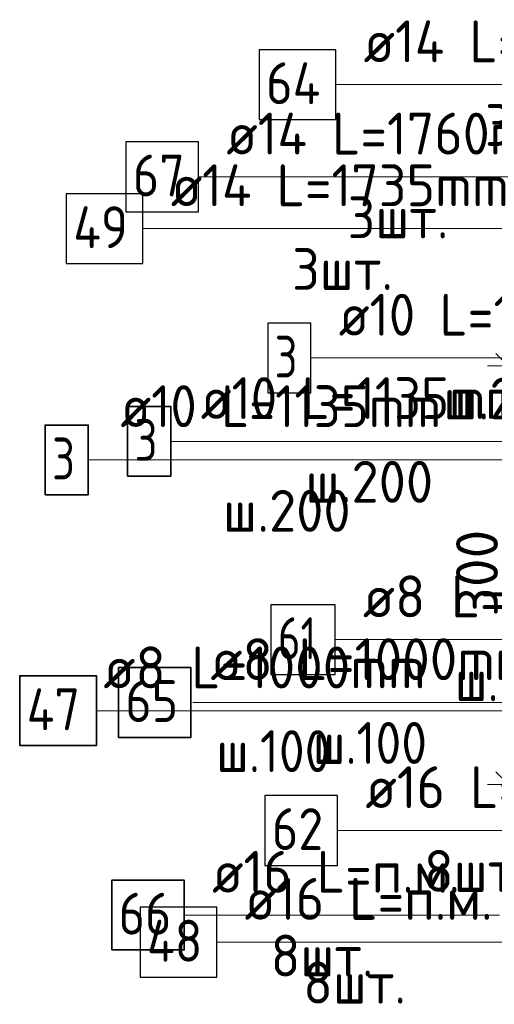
# Model space of a CAD drawing. Header units: metres. Extents: x -38 to 97, y -15 to 21.
# Tile 65 of 184: x 71.66 to 72, y 5.149 to 5.855. Entities that reach past the tile are written whole.
import ezdxf

# ---------------------------------------------------------------- set-up
doc = ezdxf.new("R2010")
doc.units = ezdxf.units.M
doc.header["$PDMODE"] = 65
for name, color, linetype, lineweight in [('XR$3$Арм.стержн. Арматура края', 96, 'Continuous', 35), ('XR$3$Арм.стержн. Доп. арматура', 180, 'Continuous', 35), ('XR$3$Арм.стержн. Хомут', 240, 'Continuous', 35), ('XR$3$Арм.стержн.горизонт. 1', 180, 'Continuous', 35), ('XR$4$Арм.стержн. Арматура края', 96, 'Continuous', 35), ('XR$4$Арм.стержн. Доп. арматура', 180, 'Continuous', 35), ('XR$4$Арм.стержн. Хомут', 240, 'Continuous', 35), ('XR$4$Арм.стержн.горизонт. 1', 180, 'Continuous', 35), ('XR$6$Арм.стержн. Арматура края', 96, 'Continuous', 35), ('XR$6$Арм.стержн. Доп. арматура', 180, 'Continuous', 35), ('XR$6$Арм.стержн. Хомут', 240, 'Continuous', 35), ('XR$6$Арм.стержн.горизонт. 1', 180, 'Continuous', 35), ('XR$6$Размерная линия (1)', 7, 'Continuous', 13)]:
    doc.layers.add(name, color=color, linetype=linetype, lineweight=lineweight)
doc.styles.add('ISOCPEUR', font='txt')
doc.dimstyles.new('DIMSTYLE_12', dxfattribs={"dimtxt": 0.03, "dimasz": 0.03, "dimexe": 0, "dimexo": 0, "dimgap": 0.015, "dimtad": 2, "dimdec": 0, "dimlfac": 1000, "dimrnd": 1, "dimzin": 12, "dimdsep": 46, "dimtxsty": 'ISOCPEUR', "dimblk1": 'ALL_ML_STRICH', "dimblk2": 'ALL_ML_STRICH', "dimsah": 1, "dimcen": 0, "dimclrd": 7, "dimclre": 256, "dimclrt": 7, "dimadec": 0, "dimazin": 0, "dimtfac": 1, "dimtdec": 0, "dimtix": 1, "dimtmove": 2, "dimatfit": 3, "dimfxl": 0, "dimtzin": 0, "dimlwd": 0, "dimlwe": -3, "dimarcsym": 0})

# ---------------------------------------------------------------- blocks, each defined once
blk = doc.blocks.new('ALL_ML_STRICH')
at = {"color": 0, "linetype": 'ByBlock', "lineweight": -2}
for p, q in [((0, -0.5), (0, 0.5)), ((-0.3, -0.3), (0.3, 0.3)), ((-1, 0), (0.5, 0))]:
    blk.add_line(p, q, dxfattribs=at)
blk = doc.blocks.new('*D734')
at = {"layer": 'DEFPOINTS', "color": 7, "linetype": 'Continuous', "lineweight": 13, "transparency": 33554687}
for p in [(72.13078, 5.60648), (72.01043, 5.30648), (72.13074, 5.30648)]:
    blk.add_point(p, dxfattribs=at)
at = {"layer": 'XR$6$Размерная линия (1)', "color": 9, "linetype": 'Continuous', "lineweight": -2, "true_color": 0xc7c7c7, "transparency": 33554687}
for p, q in [((72.11078, 5.60648), (72.01043, 5.60648)), ((72.11074, 5.30648), (72.01043, 5.30648))]:
    blk.add_line(p, q, dxfattribs=at)
at = {"layer": 'XR$6$Размерная линия (1)', "color": 7, "linetype": 'Continuous', "lineweight": -2, "transparency": 33554687}
blk.add_line((72.01043, 5.30648), (72.01043, 5.60648), dxfattribs=at)
at = {"layer": 'XR$6$Размерная линия (1)', "color": 7, "linetype": 'Continuous', "lineweight": 13, "transparency": 33554687, "xscale": 0.03, "yscale": 0.03, "zscale": 0.03}
for p, rotation in [((72.01043, 5.60648), 90), ((72.01043, 5.30648), 270)]:
    blk.add_blockref('ALL_ML_STRICH', p, dxfattribs=dict(at, rotation=rotation))
at = {"layer": 'XR$6$Размерная линия (1)', "color": 7, "linetype": 'Continuous', "lineweight": 13, "transparency": 33554687, "insert": (71.98793, 5.45798), "char_height": 0.03, "width": 0.09, "attachment_point": 5, "rotation": 90, "style": 'ISOCPEUR'}
blk.add_mtext('\\A1;{300}', dxfattribs=at)

msp = doc.modelspace()

# ---------------------------------------------------------------- linework, layer by layer
at = {"layer": 'XR$3$Арм.стержн. Арматура края', "color": 7, "linetype": 'Continuous', "lineweight": 13, "transparency": 33554687}
msp.add_line((71.86884, 5.61217), (72.17584, 5.61217), dxfattribs=at)
at = {"layer": 'XR$3$Арм.стержн. Арматура края', "color": 7, "linetype": 'Continuous', "lineweight": 25, "transparency": 33554687}
msp.add_lwpolyline([(71.83784, 5.58717), (71.86884, 5.58717), (71.86884, 5.63717), (71.83784, 5.63717), (71.83784, 5.58717)], dxfattribs=at)
at = {"layer": 'XR$3$Арм.стержн. Доп. арматура', "color": 7, "linetype": 'Continuous', "lineweight": 13, "transparency": 33554687}
msp.add_line((71.88664, 5.80808), (72.20264, 5.80808), dxfattribs=at)
at = {"layer": 'XR$3$Арм.стержн. Доп. арматура', "color": 7, "linetype": 'Continuous', "lineweight": 25, "transparency": 33554687}
msp.add_lwpolyline([(71.83164, 5.78308), (71.88664, 5.78308), (71.88664, 5.83308), (71.83164, 5.83308), (71.83164, 5.78308)], dxfattribs=at)
at = {"layer": 'XR$3$Арм.стержн. Хомут', "color": 7, "linetype": 'Continuous', "lineweight": 13, "transparency": 33554687}
msp.add_line((71.88614, 5.41033), (72.16914, 5.41033), dxfattribs=at)
at = {"layer": 'XR$3$Арм.стержн. Хомут', "color": 7, "linetype": 'Continuous', "lineweight": 25, "transparency": 33554687}
msp.add_lwpolyline([(71.84014, 5.38533), (71.88614, 5.38533), (71.88614, 5.43533), (71.84014, 5.43533), (71.84014, 5.38533)], dxfattribs=at)
at = {"layer": 'XR$3$Арм.стержн.горизонт. 1', "color": 7, "linetype": 'Continuous', "lineweight": 13, "transparency": 33554687}
msp.add_line((71.88791, 5.27357), (72.11391, 5.27357), dxfattribs=at)
at = {"layer": 'XR$3$Арм.стержн.горизонт. 1', "color": 7, "linetype": 'Continuous', "lineweight": 25, "transparency": 33554687}
msp.add_lwpolyline([(71.83591, 5.24857), (71.88791, 5.24857), (71.88791, 5.29857), (71.83591, 5.29857), (71.83591, 5.24857)], dxfattribs=at)
at = {"layer": 'XR$4$Арм.стержн. Арматура края', "color": 7, "linetype": 'Continuous', "lineweight": 13, "transparency": 33554687}
msp.add_line((71.76838, 5.55243), (72.07838, 5.55243), dxfattribs=at)
at = {"layer": 'XR$4$Арм.стержн. Арматура края', "color": 7, "linetype": 'Continuous', "lineweight": 35, "transparency": 33554687}
msp.add_lwpolyline([(71.73738, 5.52743), (71.76838, 5.52743), (71.76838, 5.57743), (71.73738, 5.57743), (71.73738, 5.52743)], dxfattribs=at)
at = {"layer": 'XR$4$Арм.стержн. Доп. арматура', "color": 7, "linetype": 'Continuous', "lineweight": 13, "transparency": 33554687}
msp.add_line((71.78817, 5.74197), (72.10417, 5.74197), dxfattribs=at)
at = {"layer": 'XR$4$Арм.стержн. Доп. арматура', "color": 7, "linetype": 'Continuous', "lineweight": 25, "transparency": 33554687}
msp.add_lwpolyline([(71.73617, 5.71697), (71.78817, 5.71697), (71.78817, 5.76697), (71.73617, 5.76697), (71.73617, 5.71697)], dxfattribs=at)
at = {"layer": 'XR$4$Арм.стержн. Хомут', "color": 7, "linetype": 'Continuous', "lineweight": 13, "transparency": 33554687}
msp.add_line((71.78428, 5.36529), (72.06728, 5.36529), dxfattribs=at)
at = {"layer": 'XR$4$Арм.стержн. Хомут', "color": 7, "linetype": 'Continuous', "lineweight": 35, "transparency": 33554687}
msp.add_lwpolyline([(71.73078, 5.34029), (71.78278, 5.34029), (71.78278, 5.39029), (71.73078, 5.39029), (71.73078, 5.34029)], dxfattribs=at)
at = {"layer": 'XR$4$Арм.стержн.горизонт. 1', "color": 7, "linetype": 'Continuous', "lineweight": 13, "transparency": 33554687}
msp.add_line((71.77799, 5.21294), (72.00399, 5.21294), dxfattribs=at)
at = {"layer": 'XR$4$Арм.стержн.горизонт. 1', "color": 7, "linetype": 'Continuous', "lineweight": 35, "transparency": 33554687}
msp.add_lwpolyline([(71.72599, 5.18794), (71.77799, 5.18794), (71.77799, 5.23794), (71.72599, 5.23794), (71.72599, 5.18794)], dxfattribs=at)
at = {"layer": 'XR$6$Арм.стержн. Арматура края', "color": 7, "linetype": 'Continuous', "lineweight": 13, "transparency": 33554687}
msp.add_line((71.70922, 5.53911), (72.01922, 5.53911), dxfattribs=at)
at = {"layer": 'XR$6$Арм.стержн. Арматура края', "color": 7, "linetype": 'Continuous', "lineweight": 35, "transparency": 33554687}
msp.add_lwpolyline([(71.67822, 5.51411), (71.70922, 5.51411), (71.70922, 5.56411), (71.67822, 5.56411), (71.67822, 5.51411)], dxfattribs=at)
at = {"layer": 'XR$6$Арм.стержн. Доп. арматура', "color": 7, "linetype": 'Continuous', "lineweight": 13, "transparency": 33554687}
msp.add_line((71.74841, 5.70493), (72.06441, 5.70493), dxfattribs=at)
at = {"layer": 'XR$6$Арм.стержн. Доп. арматура', "color": 7, "linetype": 'Continuous', "lineweight": 25, "transparency": 33554687}
msp.add_lwpolyline([(71.69341, 5.67993), (71.74841, 5.67993), (71.74841, 5.72993), (71.69341, 5.72993), (71.69341, 5.67993)], dxfattribs=at)
at = {"layer": 'XR$6$Арм.стержн. Хомут', "color": 7, "linetype": 'Continuous', "lineweight": 13, "transparency": 33554687}
for p, q in [((71.71501, 5.35943), (71.97801, 5.35943)), ((71.97801, 5.35943), (72.1597, 5.35943))]:
    msp.add_line(p, q, dxfattribs=at)
at = {"layer": 'XR$6$Арм.стержн. Хомут', "color": 7, "linetype": 'Continuous', "lineweight": 35, "transparency": 33554687}
msp.add_lwpolyline([(71.66001, 5.33443), (71.71501, 5.33443), (71.71501, 5.38443), (71.66001, 5.38443), (71.66001, 5.33443)], dxfattribs=at)
at = {"layer": 'XR$6$Арм.стержн.горизонт. 1', "color": 7, "linetype": 'Continuous', "lineweight": 13, "transparency": 33554687}
msp.add_line((71.80129, 5.19353), (72.02729, 5.19353), dxfattribs=at)
at = {"layer": 'XR$6$Арм.стержн.горизонт. 1', "color": 7, "linetype": 'Continuous', "lineweight": 25, "transparency": 33554687}
msp.add_lwpolyline([(71.74629, 5.16853), (71.80129, 5.16853), (71.80129, 5.21853), (71.74629, 5.21853), (71.74629, 5.16853)], dxfattribs=at)

# ---------------------------------------------------------------- texts
at = {"layer": 'XR$3$Арм.стержн. Арматура края', "color": 7, "linetype": 'Continuous', "lineweight": 25, "transparency": 33554687, "char_height": 0.03, "attachment_point": 7, "style": 'ISOCPEUR'}
for s, insert, width in [('\\W0.92;ø10 L=1135mm ', (71.88884, 5.62817), 0.2806692), ('\\W0.78;3', (71.84284, 5.59817), 0.0326407), ('\\W0.95;ш.200 ', (71.96384, 5.56817), 0.1311995)]:
    msp.add_mtext(s, dxfattribs=dict(at, insert=insert, width=width))
at = {"layer": 'XR$3$Арм.стержн. Доп. арматура', "color": 7, "linetype": 'Continuous', "lineweight": 25, "transparency": 33554687, "char_height": 0.03, "attachment_point": 7, "style": 'ISOCPEUR'}
for s, insert, width in [('\\W0.94;ø14 L=1950mm ', (71.90664, 5.82408), 0.2899763), ('\\W0.88;64', (71.83664, 5.79408), 0.0581992), ('\\W0.94;3шт. ', (71.99364, 5.76408), 0.1161286)]:
    msp.add_mtext(s, dxfattribs=dict(at, insert=insert, width=width))
at = {"layer": 'XR$3$Арм.стержн. Хомут', "color": 7, "linetype": 'Continuous', "lineweight": 25, "transparency": 33554687, "char_height": 0.03, "attachment_point": 7, "style": 'ISOCPEUR'}
for s, insert, width in [('\\W0.96;ø8 L=1000mm ', (71.90614, 5.42633), 0.2722217), ('\\W0.75;61', (71.84514, 5.39633), 0.0472281), ('\\W0.90;ш.100 ', (71.97214, 5.36633), 0.1244867)]:
    msp.add_mtext(s, dxfattribs=dict(at, insert=insert, width=width))
at = {"layer": 'XR$3$Арм.стержн.горизонт. 1', "color": 7, "linetype": 'Continuous', "lineweight": 25, "transparency": 33554687, "char_height": 0.03, "attachment_point": 7, "style": 'ISOCPEUR'}
for s, insert, width in [('\\W0.94;ø16 L=п.м.', (71.90791, 5.28957), 0.1999832), ('\\W0.87;62', (71.84091, 5.25957), 0.0550812), ('\\W0.94;8шт. ', (71.94991, 5.22957), 0.1161286)]:
    msp.add_mtext(s, dxfattribs=dict(at, insert=insert, width=width))
at = {"layer": 'XR$4$Арм.стержн. Арматура края', "color": 7, "linetype": 'Continuous', "lineweight": 25, "transparency": 33554687, "char_height": 0.03, "attachment_point": 7, "style": 'ISOCPEUR'}
for s, insert, width in [('\\W0.92;ø10 L=1135mm ', (71.78988, 5.56843), 0.2806692), ('\\W0.78;3', (71.74238, 5.53843), 0.0326407), ('\\W0.95;ш.200 ', (71.86488, 5.50843), 0.1311996)]:
    msp.add_mtext(s, dxfattribs=dict(at, insert=insert, width=width))
at = {"layer": 'XR$4$Арм.стержн. Доп. арматура', "color": 7, "linetype": 'Continuous', "lineweight": 25, "transparency": 33554687, "char_height": 0.03, "attachment_point": 7, "style": 'ISOCPEUR'}
for s, insert, width in [('\\W0.94;ø14 L=1760mm ', (71.80817, 5.75797), 0.2899763), ('\\W0.87;67', (71.74117, 5.72797), 0.0550812), ('\\W0.94;3шт. ', (71.89517, 5.69797), 0.1161286)]:
    msp.add_mtext(s, dxfattribs=dict(at, insert=insert, width=width))
at = {"layer": 'XR$4$Арм.стержн. Хомут', "color": 7, "linetype": 'Continuous', "lineweight": 25, "transparency": 33554687, "char_height": 0.03, "attachment_point": 7, "style": 'ISOCPEUR'}
for s, insert, width in [('\\W0.96;ø8 L=1000mm ', (71.79678, 5.38129), 0.2722218), ('\\W0.87;65', (71.73578, 5.35129), 0.0550811), ('\\W0.90;ш.100 ', (71.87028, 5.32129), 0.1244865)]:
    msp.add_mtext(s, dxfattribs=dict(at, insert=insert, width=width))
at = {"layer": 'XR$4$Арм.стержн.горизонт. 1', "color": 7, "linetype": 'Continuous', "lineweight": 25, "transparency": 33554687, "char_height": 0.03, "attachment_point": 7, "style": 'ISOCPEUR'}
for s, insert, width in [('\\W0.94;ø16 L=п.м.', (71.79799, 5.22894), 0.1999832), ('\\W0.87;66', (71.73099, 5.19894), 0.0550812), ('\\W0.94;8шт. ', (71.83999, 5.16894), 0.1161286)]:
    msp.add_mtext(s, dxfattribs=dict(at, insert=insert, width=width))
at = {"layer": 'XR$6$Арм.стержн. Арматура края', "color": 7, "linetype": 'Continuous', "lineweight": 25, "transparency": 33554687, "char_height": 0.03, "attachment_point": 7, "style": 'ISOCPEUR'}
for s, insert, width in [('\\W0.92;ø10 L=1135mm ', (71.73222, 5.56261), 0.2806692), ('\\W0.78;3', (71.68322, 5.52511), 0.0326407), ('\\W0.95;ш.200 ', (71.80572, 5.48761), 0.1311996)]:
    msp.add_mtext(s, dxfattribs=dict(at, insert=insert, width=width))
at = {"layer": 'XR$6$Арм.стержн. Доп. арматура', "color": 7, "linetype": 'Continuous', "lineweight": 25, "transparency": 33554687, "char_height": 0.03, "attachment_point": 7, "style": 'ISOCPEUR'}
for s, insert, width in [('\\W0.94;ø14 L=1735mm ', (71.76841, 5.72093), 0.2899764), ('\\W0.88;49', (71.69841, 5.69093), 0.0581994), ('\\W0.94;3шт. ', (71.85541, 5.66093), 0.1161286)]:
    msp.add_mtext(s, dxfattribs=dict(at, insert=insert, width=width))
at = {"layer": 'XR$6$Арм.стержн. Хомут', "color": 7, "linetype": 'Continuous', "lineweight": 25, "transparency": 33554687, "char_height": 0.03, "attachment_point": 7, "style": 'ISOCPEUR'}
for s, insert, width in [('\\W0.96;ø8 L=1000mm ', (71.72001, 5.37543), 0.2722217), ('\\W0.88;47', (71.66501, 5.34543), 0.0581993), ('\\W0.90;ш.100 ', (71.80101, 5.31543), 0.1244866)]:
    msp.add_mtext(s, dxfattribs=dict(at, insert=insert, width=width))
at = {"layer": 'XR$6$Арм.стержн.горизонт. 1', "color": 7, "linetype": 'Continuous', "lineweight": 25, "transparency": 33554687, "char_height": 0.03, "attachment_point": 7, "style": 'ISOCPEUR'}
for s, insert, width in [('\\W0.94;ø16 L=п.м.', (71.82129, 5.20953), 0.1999832), ('\\W0.88;48', (71.75129, 5.17953), 0.0581992), ('\\W0.94;8шт. ', (71.86329, 5.14953), 0.1161286)]:
    msp.add_mtext(s, dxfattribs=dict(at, insert=insert, width=width))

# ---------------------------------------------------------------- dimensions: what is measured, and where the dimension line sits
at = {"layer": 'XR$6$Размерная линия (1)', "color": 7, "linetype": 'Continuous', "lineweight": 13, "transparency": 33554687}
dim = msp.add_linear_dim(base=(72.01043, 5.60648), p1=(72.11074, 5.30648), p2=(72.11078, 5.60648), angle=90, dimstyle='DIMSTYLE_12', override={"dimpost": '<>', "dimclrd": 7, "dimclre": 9, "dimclrt": 7, "dimlwd": 0, "dimlwe": 65533}, dxfattribs=at)
dim.commit()
dim.dimension.update_dxf_attribs({"geometry": '*D734', "text_midpoint": (71.98793, 5.45798), "dimtype": 160})

doc.saveas('drawing.dxf')
